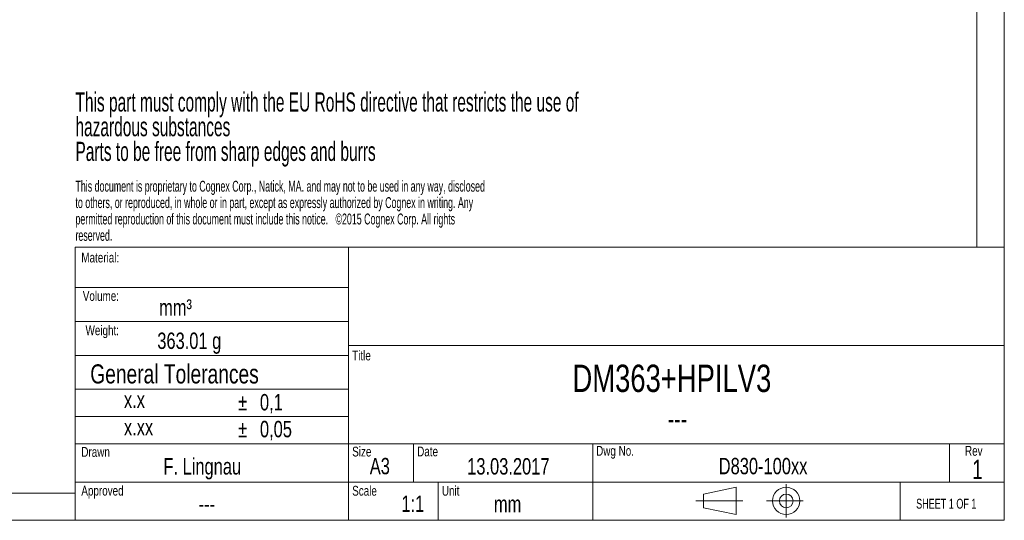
# Model space of a CAD drawing. Header units: millimetres. Extents: x 5 to 415, y 5 to 292.
# Tile 21 of 31: x 235 to 415, y 5 to 97. Entities that reach past the tile are written whole.
import ezdxf

# ---------------------------------------------------------------- set-up
doc = ezdxf.new("R2010")
doc.units = ezdxf.units.MM
doc.linetypes.add('CENTERX2', pattern=[20.32, 12.7, -2.54, 2.54, -2.54])
doc.styles.add('SLDTEXTSTYLE0', font='TXT', dxfattribs={"width": 0.75})
doc.styles.add('SLDTEXTSTYLE1', font='TXT', dxfattribs={"width": 0.6875})
doc.styles.add('SLDTEXTSTYLE2', font='TXT', dxfattribs={"width": 0.605})

# ---------------------------------------------------------------- blocks, each defined once
blk = doc.blocks.new('SW_NOTE_0')
at = {"color": 0, "linetype": 'Continuous', "lineweight": 0, "char_height": 3, "attachment_point": 1, "style": 'SLDTEXTSTYLE0'}
for s, insert in [('%%p', (0, 3.87)), ('0,1', (3.98, 3.87))]:
    blk.add_mtext(s, dxfattribs=dict(at, insert=insert))
blk = doc.blocks.new('SW_NOTE_1')
at = {"color": 0, "linetype": 'Continuous', "lineweight": 0, "char_height": 3, "attachment_point": 1, "style": 'SLDTEXTSTYLE0'}
for s, insert in [('%%p', (0, 3.87)), ('0,05', (3.98, 3.87))]:
    blk.add_mtext(s, dxfattribs=dict(at, insert=insert))
blk = doc.blocks.new('SW_NOTE_2')
at = {"color": 0, "linetype": 'Continuous', "lineweight": 0, "char_height": 2, "attachment_point": 1, "style": 'SLDTEXTSTYLE2'}
for s, insert in [('This document is proprietary to Cognex Corp., Natick, MA. and may not to be used in any way, disclosed', (0, 2.58)), ('to others, or reproduced, in whole or in part, except as expressly authorized by Cognex in writing. Any', (0, -0.42)), ('permitted reproduction of this document must include this notice.   ©2015 Cognex Corp. All rights', (0, -3.42)), ('reserved.', (0, -6.42))]:
    blk.add_mtext(s, dxfattribs=dict(at, insert=insert))
blk = doc.blocks.new('SW_NOTE_3')
at = {"color": 0, "linetype": 'Continuous', "lineweight": 0, "char_height": 3.5, "attachment_point": 1, "style": 'SLDTEXTSTYLE2'}
for s, insert in [('This part must comply with the EU RoHS directive that restricts the use of', (0, 4.51)), ('hazardous substances', (0, -0.01)), ('Parts to be free from sharp edges and burrs', (0, -4.53))]:
    blk.add_mtext(s, dxfattribs=dict(at, insert=insert))

msp = doc.modelspace()

# ---------------------------------------------------------------- linework, layer by layer
at = {"color": 7, "linetype": 'Continuous', "lineweight": 0}
for p, q in [((415, 5), (415, 292)), ((409.996, 287), (409.996, 55)), ((245, 55), (415, 55)), ((245, 55), (245, 5)), ((295, 37), (295, 55)), ((295, 47.6), (245, 47.6)), ((295, 41.4), (245, 41.4)), ((415, 37), (295, 37)), ((295, 5), (295, 37)), ((295, 35.2), (245, 35.2)), ((295, 29), (245, 29)), ((295, 24), (245, 24)), ((295, 19), (245, 19)), ((295, 19), (415, 19)), ((306.933, 19), (306.933, 12)), ((339.723, 19), (339.723, 5)), ((405, 12), (405, 19)), ((295, 12), (245, 12)), ((295, 12), (415, 12)), ((311.412, 12), (311.412, 5)), ((365.964, 11.049), (359.964, 9.799)), ((365.964, 6.049), (365.964, 11.049)), ((395.939, 5), (395.939, 12)), ((9.996, 10), (245, 10)), ((359.964, 9.799), (359.964, 7.299)), ((359.964, 7.299), (365.964, 6.049)), ((5, 5), (415, 5))]:
    msp.add_line(p, q, dxfattribs=at)
at = {"color": 7, "linetype": 'CENTERX2', "lineweight": 0}
for p, q in [((375.095, 11.595), (375.095, 5.503)), ((358.55, 8.549), (367.183, 8.549)), ((371.504, 8.549), (378.176, 8.549))]:
    msp.add_line(p, q, dxfattribs=at)
at = {"color": 7, "linetype": 'Continuous', "lineweight": 0}
for radius in [2.5, 1.25]:
    msp.add_circle((375.095, 8.549), radius, dxfattribs=at)

# ---------------------------------------------------------------- block references
for name, p in [('SW_NOTE_3', (245.063, 78.83)), ('SW_NOTE_2', (245.063, 64.593)), ('SW_NOTE_0', (274.835, 24.253)), ('SW_NOTE_1', (274.835, 19.333))]:
    msp.add_blockref(name, p, dxfattribs=at)

# ---------------------------------------------------------------- texts
for s, insert, char_height, attachment_point, style in [('Material:', (246.141, 54.015), 1.8, 1, 'SLDTEXTSTYLE0'), ('Volume:', (246.407, 46.978), 1.8, 1, 'SLDTEXTSTYLE0'), ('mm³', (260.358, 45.456), 3, 1, 'SLDTEXTSTYLE0'), ('Weight:', (246.909, 40.696), 1.8, 1, 'SLDTEXTSTYLE0'), ('363.01 g', (260.035, 39.376), 3, 1, 'SLDTEXTSTYLE0'), ('Title', (295.696, 36.079), 1.8, 1, 'SLDTEXTSTYLE0'), ('General Tolerances', (247.775, 33.557), 3.5, 1, 'SLDTEXTSTYLE0'), ('DM363+HPILV3', (354.18, 33.5), 5, 2, 'SLDTEXTSTYLE0'), ('x.x', (253.933, 28.565), 3, 1, 'SLDTEXTSTYLE0'), ('x.xx', (253.933, 23.542), 3, 1, 'SLDTEXTSTYLE0'), ('---', (355.203, 25.311), 3.5, 2, 'SLDTEXTSTYLE0'), ('Drawn', (246.141, 18.427), 1.8, 1, 'SLDTEXTSTYLE0'), ('Size', (295.696, 18.486), 1.8, 1, 'SLDTEXTSTYLE0'), ('Date', (307.588, 18.513), 1.8, 1, 'SLDTEXTSTYLE0'), ('Dwg No.', (340.326, 18.626), 1.8, 1, 'SLDTEXTSTYLE0'), ('Rev', (407.811, 18.626), 1.8, 1, 'SLDTEXTSTYLE0'), ('F. Lingnau', (268.263, 16.385), 3, 2, 'SLDTEXTSTYLE0'), ('A3', (300.751, 16.431), 3, 2, 'SLDTEXTSTYLE0'), ('13.03.2017', (324.262, 16.385), 3, 2, 'SLDTEXTSTYLE0'), ('D830-100xx', (370.865, 16.431), 3, 2, 'SLDTEXTSTYLE0'), ('1', (409.102, 16.075), 3.5, 1, 'SLDTEXTSTYLE0'), ('Approved', (246.141, 11.334), 1.8, 1, 'SLDTEXTSTYLE0'), ('Scale', (295.696, 11.309), 1.8, 1, 'SLDTEXTSTYLE0'), ('Unit', (312.098, 11.309), 1.8, 1, 'SLDTEXTSTYLE0'), ('1:1', (306.794, 9.534), 3, 2, 'SLDTEXTSTYLE0'), ('---', (269.098, 9.488), 3, 2, 'SLDTEXTSTYLE0'), ('mm', (321.623, 9.488), 3, 1, 'SLDTEXTSTYLE0'), ('SHEET 1 OF 1', (398.868, 8.945), 1.8, 1, 'SLDTEXTSTYLE1')]:
    msp.add_mtext(s, dxfattribs=dict(at, insert=insert, char_height=char_height, attachment_point=attachment_point, style=style))

doc.saveas('drawing.dxf')
